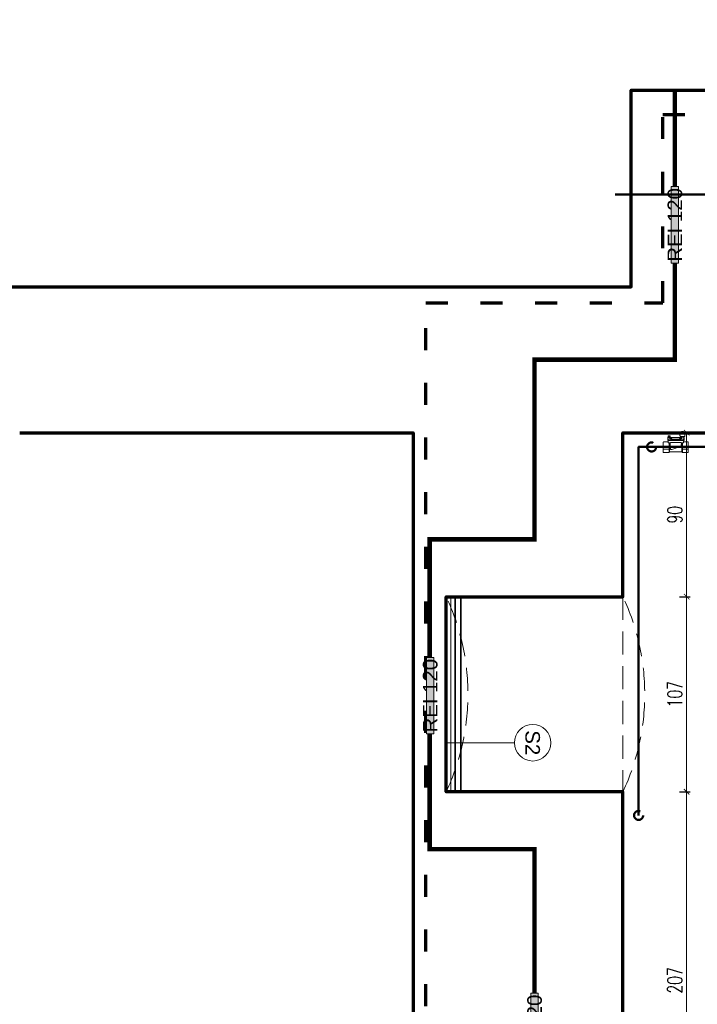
# Model space of a CAD drawing. Header units: centimetres. Extents: x 0 to 8068, y -312 to 10136.
# Tile 4 of 18: x 543 to 915, y 823 to 1363. Entities that reach past the tile are written whole.
import ezdxf
from ezdxf.enums import TextEntityAlignment as Align

# ---------------------------------------------------------------- set-up
doc = ezdxf.new("R2010")
doc.units = ezdxf.units.CM
doc.set_wipeout_variables(frame=1)
doc.linetypes.add('DASHED', pattern=[19.05, 12.7, -6.35])
doc.linetypes.add('ISO03W100', pattern=[30, 12, -18])
doc.layers.get('0').update_dxf_attribs({"lineweight": 13})
doc.layers.add('!_NIEDRUKOWALNE', color=213, linetype='Continuous', lineweight=13, plot=False)
for name, color, linetype, lineweight, true_color in [('0_ZAKRES_OPRACOWANIA', 7, 'DASHED', 35, 0x01bfff), ('INW_NIEWIDOCZNE', 7, 'DASHED', 5, 0x838383), ('INW_ŚCIANY KONSTRUKCYJNE', 7, 'Continuous', 70, 0x838383), ('PPOŻ_GRANICA STREFY', 7, 'Continuous', 13, 0xcc0403), ('PPOŻ_KLASA ODPORNOŚCI', 7, 'Continuous', 13, 0xcc0403), ('S_WODA', 7, 'DASHED', 50, 0x3284cd)]:
    doc.layers.add(name, color=color, linetype=linetype, lineweight=lineweight, true_color=true_color)
for name, color, linetype, lineweight in [('A_IZOLACJA TERMICZNA_WYPEŁNIENIE', 31, 'BATTING', 5), ('A_OPIS_PRZEGRODY', 202, 'Continuous', 13), ('A_WYMIARY WEWNĘTRZNE', 183, 'Continuous', 13), ('A_ŚCIANY  DZIAŁOWE', 231, 'Continuous', 35), ('IS_w_armatura', 150, 'Continuous', 5), ('X_WIPEOUT', 252, 'Continuous', 5)]:
    doc.layers.add(name, color=color, linetype=linetype, lineweight=lineweight)
doc.styles.add('100 ARIAL', font='arial.ttf', dxfattribs={"height": 16})
doc.styles.add('50 ROMANS', font='ROMANS.shx', dxfattribs={"width": 0.7, "height": 8})
doc.styles.add('ARIAL', font='arial.ttf')
doc.linetypes.add('BATTING', pattern='A,0.00254,-2.54,[134,ltypeshp.shx,S=2.54,R=0,X=-2.54,Y=0],-5.08,[134,ltypeshp.shx,S=2.54,R=180,X=2.54,Y=0],-2.54', length=10.16254)
doc.dimstyles.new('50', dxfattribs={"dimtxt": 8, "dimasz": 3, "dimexe": 2, "dimexo": 1, "dimgap": 2.5, "dimtad": 1, "dimrnd": 1, "dimzin": 9, "dimtxsty": '50 ROMANS', "dimblk": 'ARCHTICK', "dimcen": 0.5, "dimdle": 0.2, "dimclrd": 256, "dimclre": 256, "dimclrt": 256, "dimadec": 0, "dimazin": 0, "dimtfac": 1, "dimtdec": 1, "dimtix": 1, "dimtmove": 1, "dimatfit": 3, "dimldrblk": 'ARCHTICK', "dimfxl": 4, "dimfxlon": 1, "dimtolj": 1, "dimtzin": 9, "dimlwd": -1, "dimarcsym": 0})

# ---------------------------------------------------------------- blocks, each defined once
blk = doc.blocks.new('_KLASA_ODPORN')
blk.add_wipeout([(-42, -4.1), (42, -4.1), (42, 4.2), (-42, 4.2)])
at = {"layer": 'X_WIPEOUT', "true_color": 0xffffff}
blk.add_hatch(color=7, dxfattribs=at).paths.add_polyline_path([(42, -4.1), (42, 4.2), (-42, 4.2), (-42, -4.1)])
at = {"layer": 'X_WIPEOUT', "color": 7, "true_color": 0xffffff}
blk.add_lwpolyline([(42, 4.2), (42, -4.1), (-42, -4.1), (-42, 4.2)], close=True, dxfattribs=at)
at = {"style": '100 ARIAL'}
blk.add_attdef('ODP_POŻ', text='', height=16, dxfattribs=at).set_placement((0, 0), align=Align.MIDDLE_CENTER)
blk = doc.blocks.new('*U414')
blk.add_lwpolyline([(0, 0), (0, -75)])
blk.add_circle((0, 20), 20)
at = {"style": 'ARIAL', "flags": 1}
for tag, p in [('SKALA_200', (0, 66.6)), ('SKALA_100', (0, 62.6)), ('SKALA_50', (0, 58.2)), ('SKALA_20', (0, 53.8))]:
    blk.add_attdef(tag, p, '', height=2.4, dxfattribs=at)
at = {"style": '100 ARIAL', "flags": 8}
blk.add_attdef('Oznaczenie', text='', height=16, dxfattribs=at).set_placement((0, 20), align=Align.MIDDLE_CENTER)
blk = doc.blocks.new('_ArchTick')
at = {"color": 0, "linetype": 'ByBlock', "const_width": 0.15}
blk.add_lwpolyline([(-0.5, -0.5), (0.5, 0.5)], dxfattribs=at)
blk = doc.blocks.new('*D373')
at = {"layer": 'A_WYMIARY WEWNĘTRZNE', "lineweight": -2}
for p, q in [((905.27, 1046.25), (911.27, 1046.25)), ((905.27, 939.25), (911.27, 939.25))]:
    blk.add_line(p, q, dxfattribs=at)
at = {"layer": 'A_WYMIARY WEWNĘTRZNE'}
blk.add_line((909.27, 939.05), (909.27, 1046.45), dxfattribs=at)
at = {"layer": 'Defpoints', "color": 0}
for p in [(874.27, 1046.25), (909.27, 1046.25), (874.27, 939.25)]:
    blk.add_point(p, dxfattribs=at)
at = {"layer": 'A_WYMIARY WEWNĘTRZNE', "xscale": 3, "yscale": 3, "zscale": 3}
for p, rotation in [((909.27, 1046.25), 90), ((909.27, 939.25), 270)]:
    blk.add_blockref('_ArchTick', p, dxfattribs=dict(at, rotation=rotation))
at = {"layer": 'A_WYMIARY WEWNĘTRZNE', "insert": (902.77, 992.75), "char_height": 8, "attachment_point": 5, "rotation": 90, "style": '50 ROMANS'}
blk.add_mtext('\\A1;107', dxfattribs=at)
blk = doc.blocks.new('*D374')
at = {"layer": 'A_WYMIARY WEWNĘTRZNE', "lineweight": -2}
for p, q in [((905.27, 1136.25), (911.27, 1136.25)), ((905.27, 1046.25), (911.27, 1046.25))]:
    blk.add_line(p, q, dxfattribs=at)
at = {"layer": 'A_WYMIARY WEWNĘTRZNE'}
blk.add_line((909.27, 1046.05), (909.27, 1136.45), dxfattribs=at)
at = {"layer": 'Defpoints', "color": 0}
for p in [(874.27, 1136.25), (909.27, 1136.25), (874.27, 1046.25)]:
    blk.add_point(p, dxfattribs=at)
at = {"layer": 'A_WYMIARY WEWNĘTRZNE', "xscale": 3, "yscale": 3, "zscale": 3}
for p, rotation in [((909.27, 1136.25), 90), ((909.27, 1046.25), 270)]:
    blk.add_blockref('_ArchTick', p, dxfattribs=dict(at, rotation=rotation))
at = {"layer": 'A_WYMIARY WEWNĘTRZNE', "insert": (902.77, 1091.25), "char_height": 8, "attachment_point": 5, "rotation": 90, "style": '50 ROMANS'}
blk.add_mtext('\\A1;90', dxfattribs=at)
blk = doc.blocks.new('*D390')
at = {"layer": 'A_WYMIARY WEWNĘTRZNE', "lineweight": -2}
for p, q in [((905.27, 939.25), (911.27, 939.25)), ((905.27, 732.25), (911.27, 732.25))]:
    blk.add_line(p, q, dxfattribs=at)
at = {"layer": 'A_WYMIARY WEWNĘTRZNE'}
blk.add_line((909.27, 939.45), (909.27, 732.05), dxfattribs=at)
at = {"layer": 'Defpoints', "color": 0}
for p in [(874.27, 939.25), (879.27, 732.25), (909.27, 732.25)]:
    blk.add_point(p, dxfattribs=at)
at = {"layer": 'A_WYMIARY WEWNĘTRZNE', "xscale": 3, "yscale": 3, "zscale": 3}
for p, rotation in [((909.27, 939.25), 90), ((909.27, 732.25), 270)]:
    blk.add_blockref('_ArchTick', p, dxfattribs=dict(at, rotation=rotation))
at = {"layer": 'A_WYMIARY WEWNĘTRZNE', "insert": (902.77, 835.75), "char_height": 8, "attachment_point": 5, "rotation": 90, "style": '50 ROMANS'}
blk.add_mtext('\\A1;207', dxfattribs=at)
blk = doc.blocks.new('zw$AE7F')
at = {"layer": 'IS_w_armatura'}
for p, q in [((107.2, 129), (105.2, 128.3)), ((105.2, 128.3), (105.2, 106.9)), ((107.2, 130.2), (107.2, 129)), ((136.2, 131.2), (108.2, 131.2)), ((115.1, 133.3), (116.2, 133.5)), ((115.1, 133.3), (115.1, 131.6)), ((115.1, 131.6), (127.3, 131.6)), ((115.8, 131.6), (115.8, 131.2)), ((116.2, 133.5), (126.1, 133.5)), ((118.9, 133.3), (117.7, 133.5)), ((118.9, 133.3), (120, 133.5)), ((118.9, 133.3), (118.9, 131.6)), ((119, 133.5), (119, 133.8)), ((119, 133.8), (123.4, 133.8)), ((123.5, 133.3), (122.3, 133.5)), ((123.4, 133.5), (123.4, 133.8)), ((123.5, 133.3), (124.6, 133.5)), ((123.5, 133.3), (123.5, 131.6)), ((127.3, 133.3), (126.1, 133.5)), ((126.6, 131.6), (126.6, 131.2)), ((127.3, 133.3), (127.3, 131.6)), ((137.2, 102.2), (137.2, 130.2)), ((0, 35), (0, 65)), ((2, 67), (28, 67)), ((28.8, 97.2), (28, 97)), ((28, 94.7), (28, 97)), ((28, 76), (28, 94.7)), ((28, 94.7), (45, 94.7)), ((30, 76), (28, 76)), ((28.8, 97.2), (44.2, 97.2)), ((30, 76), (30, 83)), ((30, 76), (128, 76)), ((30, 76), (30, 62)), ((30, 69), (30, 69)), ((30.4, 104.5), (31.6, 104.8)), ((30.4, 97.2), (30.4, 104.5)), ((31, 84), (50, 84)), ((31.6, 104.8), (41.4, 104.8)), ((32, 97.2), (32.8, 97)), ((33.6, 97.2), (32.8, 97)), ((32.8, 97), (32.8, 94.7)), ((34.2, 104.5), (33.1, 104.8)), ((34.2, 104.8), (34.2, 97.2)), ((34.2, 104.5), (35.4, 104.8)), ((38.8, 104.5), (37.6, 104.8)), ((38.8, 104.8), (38.8, 97.2)), ((38.8, 104.5), (39.9, 104.8)), ((39.4, 97.2), (40.2, 97)), ((39.8, 84), (44.5, 88.7)), ((39.8, 84), (39.8, 84.7)), ((41, 97.2), (40.2, 97)), ((40.2, 97), (40.2, 94.7)), ((42.6, 104.5), (41.4, 104.8)), ((42.6, 97.2), (42.6, 104.5)), ((44.2, 97.2), (45, 97)), ((44.5, 88.7), (54.7, 88.7)), ((44.8, 82.5), (53.9, 83.8)), ((44.8, 82.5), (113.2, 82.5)), ((45, 97), (45, 94.7)), ((45, 94.7), (45, 93.4)), ((46, 63), (45.1, 61.5)), ((46, 63), (112, 63)), ((49.8, 94.7), (108.2, 94.7)), ((50, 84), (54.7, 88.7)), ((54.3, 84), (103.7, 84)), ((54.7, 84.8), (54.7, 88.7)), ((103.3, 84.8), (103.3, 88.7)), ((108, 84), (103.3, 88.7)), ((103.3, 88.7), (113.5, 88.7)), ((113.2, 82.5), (104.1, 83.8)), ((107.2, 106.6), (105.2, 106.9)), ((107.2, 106.6), (107.2, 102.2)), ((108, 84), (127, 84)), ((121.2, 101.2), (108.2, 101.2)), ((112.5, 101.2), (111.7, 101)), ((111.7, 97.3), (111.7, 101)), ((112.5, 97.2), (111.7, 97.3)), ((130.7, 96.5), (111.7, 96.5)), ((111.7, 96.5), (111.7, 95.3)), ((112, 63), (112.9, 61.5)), ((115.4, 101.2), (112.5, 101.2)), ((115.4, 97.2), (112.5, 97.2)), ((118.2, 84), (113.5, 88.7)), ((114, 97.2), (114, 96.5)), ((115.4, 101.2), (116.2, 101)), ((115.4, 101.2), (117, 101.2)), ((115.4, 97.2), (116.2, 97.3)), ((115.4, 97.2), (117, 97.2)), ((117, 101.2), (116.2, 101)), ((116.2, 101), (116.2, 97.3)), ((117, 97.2), (116.2, 97.3)), ((125.4, 101.2), (117, 101.2)), ((125.4, 97.2), (117, 97.2)), ((118.2, 84), (118.2, 84.7)), ((121.2, 101.2), (136.2, 101.2)), ((125.4, 101.2), (126.2, 101)), ((125.4, 101.2), (127, 101.2)), ((125.4, 97.2), (126.2, 97.3)), ((125.4, 97.2), (127, 97.2)), ((127, 101.2), (126.2, 101)), ((126.2, 101), (126.2, 97.3)), ((127, 97.2), (126.2, 97.3)), ((129.9, 101.2), (127, 101.2)), ((129.9, 97.2), (127, 97.2)), ((128, 76), (128, 83)), ((128, 76), (128, 62)), ((128, 76), (133.3, 76)), ((128.3, 97.2), (128.3, 96.5)), ((129.9, 101.2), (130.7, 101)), ((129.9, 97.2), (130.7, 97.3)), ((130, 67), (156, 67)), ((130.3, 76), (130.3, 94.7)), ((133.3, 94.7), (130.3, 94.7)), ((130.7, 97.3), (130.7, 101)), ((130.7, 94.7), (130.7, 96.5)), ((133.3, 76), (133.3, 94.7)), ((158, 35), (158, 65)), ((0, 2), (0, 35)), ((0, 20.5), (37.1, 20.5)), ((2, 0), (37.1, 0)), ((31, 61), (44.3, 61)), ((37.1, 0), (37.1, 61)), ((37.1, 20.5), (40, 22.1)), ((40, 5), (37.1, 0)), ((40, 5), (40, 61)), ((40, 5), (118, 5)), ((43.4, 61), (45.7, 24.6)), ((53.6, 19.3), (109.3, 37.7)), ((114.6, 61), (113.4, 43)), ((113.7, 61), (127, 61)), ((118, 5), (118, 61)), ((120.9, 20.5), (118, 22.1)), ((118, 5), (120.9, 0)), ((120.9, 0), (120.9, 61)), ((158, 20.5), (120.9, 20.5)), ((120.9, 0), (156, 0)), ((158, 2), (158, 35))]:
    blk.add_line(p, q, dxfattribs=at)
at = {"layer": 'IS_w_armatura', "color": 6}
blk.add_line((128, 69), (128, 69), dxfattribs=at)
at = {"layer": 'IS_w_armatura'}
for centre, radius, start, end in [((108.2, 130.2), 1, 90, 180), ((136.2, 130.2), 1, 0, 90), ((2, 65), 2, 90, 180), ((28, 69), 2, 270, 360), ((31, 83), 1, 90, 180), ((49.8, 84.7), 10, 90, 180), ((53.7, 84.8), 1, 278.39238, 360), ((104.3, 84.8), 1, 180, 261.60762), ((108.2, 102.2), 1, 180, 270), ((108.2, 84.7), 10, 0, 90), ((110.7, 95.3), 1, 270, 360), ((127, 83), 1, 0, 90), ((130, 69), 2, 180, 270), ((136.2, 102.2), 1, 270, 360), ((156, 65), 2, 0, 90), ((2, 2), 2, 180, 270), ((31, 62), 1, 180, 270), ((44.3, 62), 1, 270, 330), ((51.7, 25), 6, 183.70816, 288.22558), ((107.5, 43.4), 6, 288.22558, 356.29184), ((113.7, 62), 1, 210, 270), ((127, 62), 1, 270, 360), ((156, 2), 2, 270, 360)]:
    blk.add_arc(centre, radius, start, end, dxfattribs=at)

msp = doc.modelspace()

# ---------------------------------------------------------------- linework, layer by layer
at = {"layer": '!_NIEDRUKOWALNE'}
msp.add_line((785.274, 1046.247), (777.274, 1046.247), dxfattribs=at)
msp.add_lwpolyline([(777.274, 1041.247), (777.274, 1046.247)], dxfattribs=at)
at = {"layer": '0_ZAKRES_OPRACOWANIA', "linetype": 'ISO03W100', "lineweight": 70}
msp.add_lwpolyline([(766.149, 551.594), (766.149, 1207.406), (896.209, 1207.406), (896.209, 1310.887), (1091.598, 1310.887), (1091.598, 1194.471), (1277.797, 1194.471), (1270.913, 551.594), (766.149, 551.594)], dxfattribs=at)
at = {"layer": 'A_IZOLACJA TERMICZNA_WYPEŁNIENIE', "ltscale": 0.24}
msp.add_lwpolyline([(779.774, 939.247), (779.774, 1046.247)], dxfattribs=at)
at = {"layer": 'A_ŚCIANY  DZIAŁOWE'}
for points in [[(782.274, 939.247), (782.274, 1046.247)], [(785.274, 939.247), (785.274, 1046.247)]]:
    msp.add_lwpolyline(points, dxfattribs=at)
at = {"layer": 'INW_NIEWIDOCZNE'}
msp.add_line((874.274, 1046.247), (874.274, 939.247), dxfattribs=at)
for centre in [(664.013, 992.747), (761.013, 992.747)]:
    msp.add_arc(centre, 125.26, 334.7157, 25.2843, dxfattribs=at)
at = {"layer": 'INW_ŚCIANY KONSTRUKCYJNE'}
for points in [[(0.274, 1216.247), (878.774, 1216.247), (878.774, 1324.247), (1110.774, 1324.247), (1110.774, 1216.247), (1275.081, 1216.247), (1275.081, 1202.341), (1221.274, 1136.247)], [(879.274, 732.247), (874.274, 732.247), (874.274, 939.247), (777.274, 939.247), (777.274, 1046.247), (874.274, 1046.247), (874.274, 1136.247), (926.774, 1136.247), (926.774, 1276.247), (1062.774, 1276.247), (1062.774, 1136.247), (1111.274, 1136.247), (1111.274, 1121.247), (1141.274, 1121.247), (1141.274, 1136.247), (1221.274, 1136.247)]]:
    msp.add_lwpolyline(points, dxfattribs=at)
at = {"layer": 'PPOŻ_GRANICA STREFY', "linetype": 'ISO03W100', "ltscale": 0.5, "const_width": 2.5}
msp.add_lwpolyline([(879.274, 707.747), (825.774, 707.747), (825.774, 907.747), (768.274, 907.747), (768.274, 1077.747), (825.774, 1077.747), (825.774, 1176.247), (902.774, 1176.247), (902.774, 1324.247)], dxfattribs=at)
at = {"layer": 'S_WODA'}
for centre in [(890.035, 1128.403), (882.906, 926.279)]:
    msp.add_circle(centre, 2.5, dxfattribs=at)

# ---------------------------------------------------------------- block references
at = {"layer": 'A_OPIS_PRZEGRODY', "xscale": 0.5, "yscale": 0.5, "zscale": 0.5, "rotation": 270}
msp.add_blockref('*U414', (814.774, 966.114), dxfattribs=at).add_auto_attribs({'Oznaczenie': 'S2'})
at = {"layer": 'IS_w_armatura', "color": 6, "xscale": 0.0866025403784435, "yscale": 0.0866025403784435, "zscale": 0.0866025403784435}
msp.add_blockref('zw$AE7F', (896.449, 1125.372), dxfattribs=at)

# ---------------------------------------------------------------- dimensions: what is measured, and where the dimension line sits
at = {"layer": 'A_WYMIARY WEWNĘTRZNE'}
for base, p1, p2, picture, middle in [((909.274, 1136.247), (874.274, 1046.247), (874.274, 1136.247), '*D374', (902.774, 1091.247)), ((909.274, 1046.247), (874.274, 939.247), (874.274, 1046.247), '*D373', (902.774, 992.747)), ((909.274, 732.247), (874.274, 939.247), (879.274, 732.247), '*D390', (902.774, 835.747))]:
    dim = msp.add_linear_dim(base=base, p1=p1, p2=p2, angle=90, dimstyle='50', dxfattribs=at)
    dim.commit()
    dim.dimension.update_dxf_attribs({"geometry": picture, "text_midpoint": middle})

# ---------------------------------------------------------------- next in the draw order: block references
at = {"layer": 'PPOŻ_KLASA ODPORNOŚCI'}
ref = msp.add_blockref('_KLASA_ODPORN', (902.801, 1250.247), dxfattribs=dict(at, xscale=0.5, yscale=0.5, rotation=89.99999999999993))
ref.add_attrib('ODP_POŻ', 'REI 120', dxfattribs={"layer": 'PPOŻ_GRANICA STREFY', "height": 8, "rotation": 90, "style": '100 ARIAL'}).set_placement((902.801, 1250.247), align=Align.MIDDLE_CENTER)
ref = msp.add_blockref('_KLASA_ODPORN', (768.522, 991.948), dxfattribs=dict(at, xscale=0.5, yscale=0.5, rotation=89.99999999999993))
ref.add_attrib('ODP_POŻ', 'REI 120', dxfattribs={"layer": 'PPOŻ_GRANICA STREFY', "height": 8, "rotation": 90, "style": '100 ARIAL'}).set_placement((768.522, 991.948), align=Align.MIDDLE_CENTER)
ref = msp.add_blockref('_KLASA_ODPORN', (825.801, 807.747), dxfattribs=dict(at, xscale=0.5, yscale=0.5, rotation=89.99999999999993))
ref.add_attrib('ODP_POŻ', 'REI 120', dxfattribs={"layer": 'PPOŻ_GRANICA STREFY', "height": 8, "rotation": 90, "style": '100 ARIAL'}).set_placement((825.801, 807.747), align=Align.MIDDLE_CENTER)

# ---------------------------------------------------------------- next in the draw order: linework, layer by layer
at = {"layer": 'INW_ŚCIANY KONSTRUKCYJNE'}
msp.add_lwpolyline([(543.265, 1136.247), (759.274, 1136.247), (759.274, 683.247), (879.274, 683.247)], dxfattribs=at)
at = {"layer": 'S_WODA', "linetype": 'ByBlock'}
msp.add_line((930.642, 1266.889), (869.993, 1266.889), dxfattribs=at)
at = {"layer": 'S_WODA', "linetype": 'Continuous'}
msp.add_lwpolyline([(940.292, 1362.824), (940.292, 1128.403), (882.902, 1128.403), (882.902, 926.279)], dxfattribs=at)

doc.saveas('drawing.dxf')
